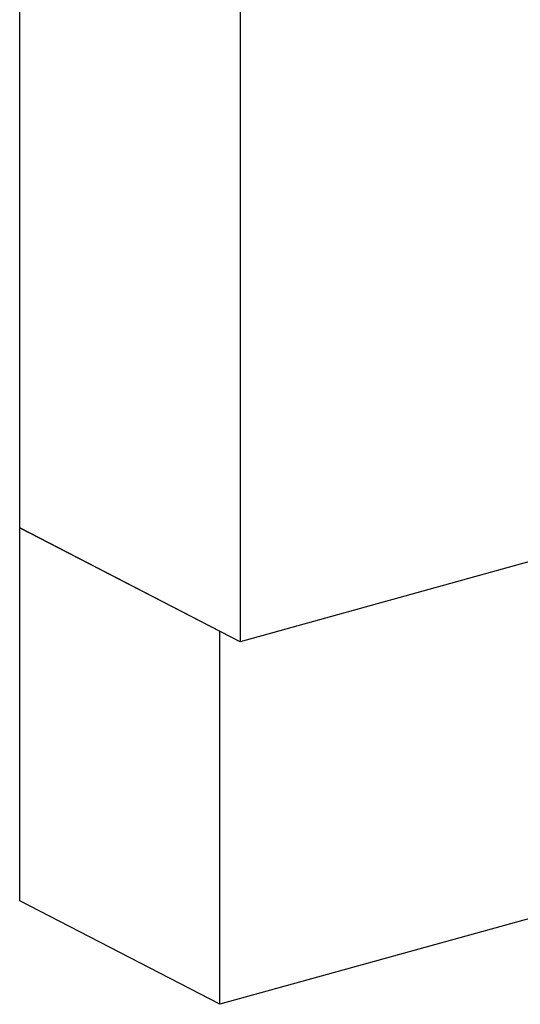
# Model space of a CAD drawing. Header units: millimetres. Extents: x -6159 to 201309, y -25780 to 10326.
# Tile 88 of 128: x 153562 to 154198, y -3844 to -2595. Entities that reach past the tile are written whole.
import ezdxf

# ---------------------------------------------------------------- set-up
doc = ezdxf.new("R2010")
doc.units = ezdxf.units.MM
doc.layers.add('STRUCAD_01', color=4, linetype='Continuous')

msp = doc.modelspace()

# ---------------------------------------------------------------- linework, layer by layer
at = {"layer": 'STRUCAD_01', "color": 4, "linetype": 'Continuous'}
for p, q in [((153562.257, -3239.822), (153562.257, -2284.692)), ((153842.142, -2429.047), (153842.142, -3384.182)), ((153562.257, -3713.007), (153562.257, -3239.822)), ((153562.257, -3239.822), (153816.507, -3370.957)), ((153842.142, -3384.182), (153562.257, -3239.822)), ((154224.932, -3278.007), (153842.142, -3384.182)), ((153816.507, -3844.147), (153816.507, -3370.957)), ((153816.507, -3844.147), (153562.257, -3713.007)), ((154224.932, -3730.862), (153816.507, -3844.147))]:
    msp.add_line(p, q, dxfattribs=at)

doc.saveas('drawing.dxf')
